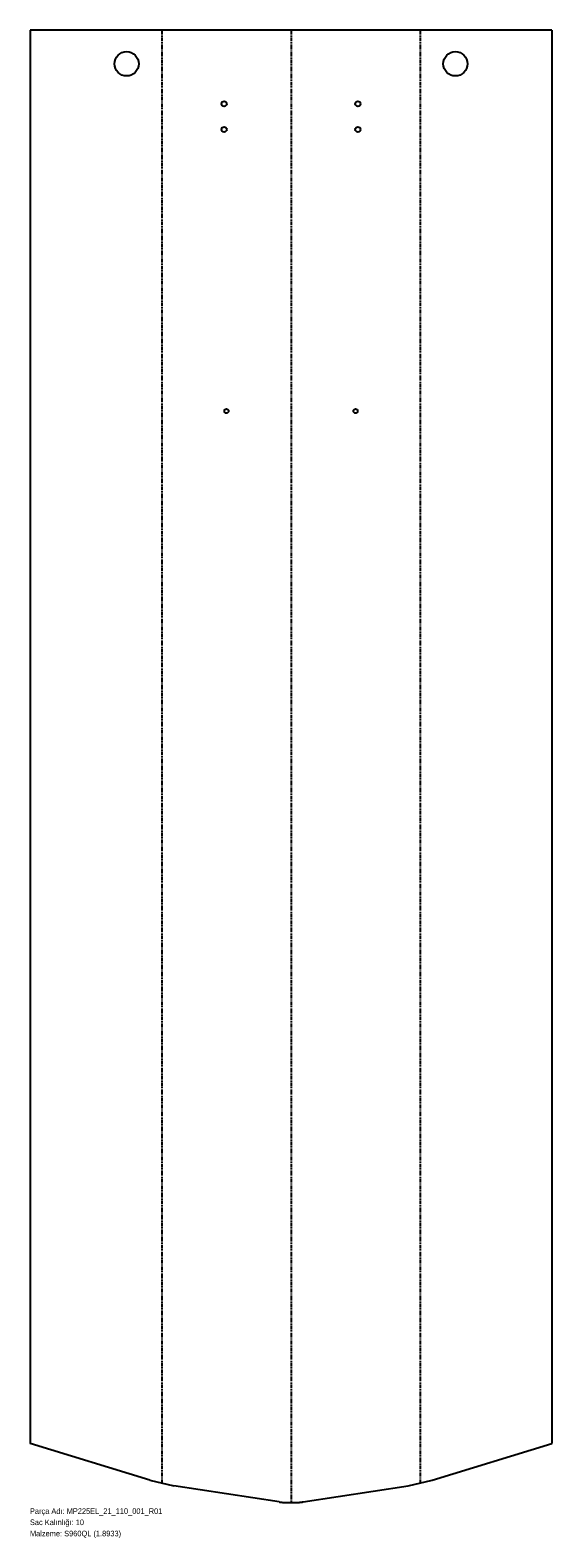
# Model space of a CAD drawing. Header units: millimetres. Extents: x 0 to 1118, y -75 to 3150.
import ezdxf

# ---------------------------------------------------------------- set-up
doc = ezdxf.new("R2010")
doc.units = ezdxf.units.MM
for name, pattern in [('SLD-İki-Kısa-Kesik-Çizgili-Uzun-Kesik-Çizgi', [15.748, 8.128, -1.524, 1.524, -1.524, 1.524, -1.524]), ('SLD-Katı', [0]), ('SLD-Sürekli', [0])]:
    doc.linetypes.add(name, pattern=pattern)
doc.layers.add('METIN', color=96, linetype='SLD-Katı')
doc.styles.add('SLDTEXTSTYLE0', font='ARIAL.TTF', dxfattribs={"width": 0.948, "bigfont": 'bigfont'})
doc.styles.add('SLDTEXTSTYLE1', font='ARIAL.TTF', dxfattribs={"width": 0.948})

msp = doc.modelspace()

# ---------------------------------------------------------------- linework, layer by layer
at = {"color": 7, "linetype": 'SLD-Sürekli', "lineweight": 25}
for p, q in [((0.4, 3150.4), (0.4, 126.4)), ((1117.8, 3150.4), (0.4, 3150.4)), ((1117.8, 3150.4), (1117.8, 126.4)), ((257, 48), (0.4, 126.4)), ((861.2, 48), (1117.8, 126.4)), ((257, 48), (308.3, 36.1)), ((533.4, 1.6), (308.3, 36.1)), ((584.8, 1.6), (809.9, 36.1)), ((809.9, 36.1), (861.2, 48)), ((544.4, 0.4), (573.8, 0.4))]:
    msp.add_line(p, q, dxfattribs=at)
at = {"color": 7, "linetype": 'SLD-İki-Kısa-Kesik-Çizgili-Uzun-Kesik-Çizgi'}
for p, q in [((282.6, 3150.4), (282.6, 42)), ((559.1, 3150.4), (559.1, 0.4)), ((835.6, 3150.4), (835.6, 42))]:
    msp.add_line(p, q, dxfattribs=at)
at = {"color": 7, "linetype": 'SLD-Sürekli', "lineweight": 25}
for centre, radius in [((207, 3078.4), 26), ((911.2, 3078.4), 26), ((415.9, 2992.9), 5.5), ((702.3, 2992.9), 5.5), ((415.9, 2937.9), 5.5), ((702.3, 2937.9), 5.5), ((420.9, 2335.4), 4.5), ((697.3, 2335.4), 4.5)]:
    msp.add_circle(centre, radius, dxfattribs=at)
for points, knots in [([(533.4, 1.6), (533.9, 1.6), (534.8, 1.4), (536.2, 1.3), (537.6, 1.1), (539, 0.9), (540.3, 0.8), (541.7, 0.6), (543.1, 0.5), (544, 0.4), (544.4, 0.4)], [0, 0, 0, 0, 0.126839, 0.253141, 0.378911, 0.504157, 0.628882, 0.753094, 0.876798, 1, 1, 1, 1]), ([(573.8, 0.4), (574.2, 0.4), (575.1, 0.5), (576.5, 0.6), (577.8, 0.8), (579.2, 0.9), (580.6, 1.1), (582, 1.3), (583.4, 1.4), (584.3, 1.6), (584.8, 1.6)], [0, 0, 0, 0, 0.122969, 0.246507, 0.370619, 0.495311, 0.620589, 0.746459, 0.872928, 1, 1, 1, 1])]:
    msp.add_open_spline(points, degree=3, knots=knots, dxfattribs=at)

# ---------------------------------------------------------------- texts
at = {"layer": 'METIN', "char_height": 12, "attachment_point": 1}
for s, insert, style in [('Parça Adı: MP225EL_21_110_001_R01', (0, -12), 'SLDTEXTSTYLE0'), ('Sac Kalınlığı: 10', (0, -36), 'SLDTEXTSTYLE0'), ('Malzeme: S960QL (1.8933)', (0, -60), 'SLDTEXTSTYLE1')]:
    msp.add_mtext(s, dxfattribs=dict(at, insert=insert, style=style))

doc.saveas('drawing.dxf')
